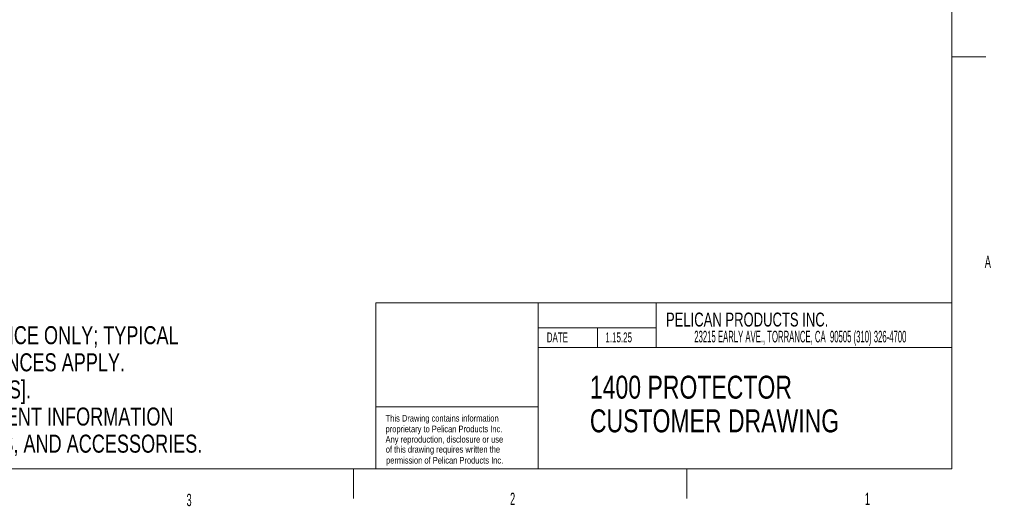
# Model space of a CAD drawing. Header units: millimetres. Extents: x 12 to 859, y 4 to 555.
# Tile 42 of 70: x 541 to 859, y 5 to 162. Entities that reach past the tile are written whole.
import ezdxf

# ---------------------------------------------------------------- set-up
doc = ezdxf.new("R2010")
doc.units = ezdxf.units.MM
doc.styles.add('SLDTEXTSTYLE0', font='TXT', dxfattribs={"width": 0.497368})
doc.styles.add('SLDTEXTSTYLE1', font='TXT', dxfattribs={"width": 0.7})
doc.styles.add('SLDTEXTSTYLE2', font='TXT', dxfattribs={"width": 0.75})
doc.styles.add('SLDTEXTSTYLE3', font='TXT', dxfattribs={"width": 0.56})
doc.styles.add('SLDTEXTSTYLE4', font='TXT', dxfattribs={"width": 0.605})

# ---------------------------------------------------------------- blocks, each defined once
blk = doc.blocks.new('SW_NOTE_0')
at = {"color": 0, "linetype": 'Continuous', "lineweight": 0, "char_height": 7.4083, "attachment_point": 1, "style": 'SLDTEXTSTYLE2'}
for s, insert in [('1400 PROTECTOR', (0, 9.55)), ('CUSTOMER DRAWING', (0, -1.33))]:
    blk.add_mtext(s, dxfattribs=dict(at, insert=insert))
blk = doc.blocks.new('SW_NOTE_0_1')
at = {"color": 0, "linetype": 'Continuous', "lineweight": 0, "attachment_point": 1, "style": 'SLDTEXTSTYLE2'}
for s, insert, char_height in [('NOTES:', (0, 7.5), 5.821), ('1.  DIMENSIONS ARE FOR REFERENCE ONLY; TYPICAL', (0, -10.02), 5.8208), ('INDUSTRY-STANDARD TOLERANCES APPLY.', (10.91, -18.78), 5.8208), ('2.  DIMENSIONS ARE IN: mm [INCHES].', (0, -27.54), 5.8208), ('3.  REFER TO PELI.COM FOR CURRENT INFORMATION', (0, -36.3), 5.8208), ('ON COLORS, CONFIGURATIONS, AND ACCESSORIES.', (10.91, -45.06), 5.8208)]:
    blk.add_mtext(s, dxfattribs=dict(at, insert=insert, char_height=char_height))

msp = doc.modelspace()

# ---------------------------------------------------------------- linework, layer by layer
at = {"color": 7, "linetype": 'Continuous', "lineweight": 18}
for p, q in [((841.62, 545.76), (841.62, 17.38)), ((841.61, 150.44), (852.59, 150.44)), ((655.59, 70.98), (841.66, 70.98)), ((655.59, 17.38), (655.59, 70.98)), ((708.01, 17.38), (708.01, 70.98)), ((746.11, 56.56), (746.11, 70.98)), ((746.11, 62.91), (708.01, 62.91)), ((727.22, 56.56), (727.22, 62.84)), ((841.62, 56.56), (708.01, 56.56)), ((708.01, 37.31), (655.59, 37.31)), ((24.14, 17.38), (841.62, 17.38)), ((648.4, 17.38), (648.4, 7.7)), ((755.97, 17.38), (755.97, 7.7))]:
    msp.add_line(p, q, dxfattribs=at)

# ---------------------------------------------------------------- block references
at = {"color": 7, "linetype": 'Continuous', "lineweight": 0}
for name, p in [('SW_NOTE_0_1', (436.55, 73.44)), ('SW_NOTE_0', (724.72, 37.87))]:
    msp.add_blockref(name, p, dxfattribs=at)

# ---------------------------------------------------------------- texts
for s, insert, char_height, attachment_point, style in [('A', (852.22, 86.21), 3.97, 1, 'SLDTEXTSTYLE3'), ('PELICAN PRODUCTS INC.', (749.28, 67.81), 4.5, 1, 'SLDTEXTSTYLE1'), ('DATE', (710.8, 61.39), 3.175, 1, 'SLDTEXTSTYLE4'), ('23215 EARLY AVE., TORRANCE, CA  90505 (310) 326-4700', (792.67, 61.93), 3.75, 2, 'SLDTEXTSTYLE0'), ('1.15.25', (729.74, 61.39), 3.175, 1, 'SLDTEXTSTYLE4'), ('This Drawing contains information', (658.77, 34.73), 2.1167, 1, 'SLDTEXTSTYLE2'), ('proprietary to Pelican Products Inc.', (658.74, 31.28), 2.1167, 1, 'SLDTEXTSTYLE2'), ('Any reproduction, disclosure or use', (658.75, 27.92), 2.1167, 1, 'SLDTEXTSTYLE2'), ('of this drawing requires written the', (658.81, 24.69), 2.1167, 1, 'SLDTEXTSTYLE2'), ('permission of Pelican Products Inc.', (658.9, 21.15), 2.1167, 1, 'SLDTEXTSTYLE2'), ('2', (698.94, 9.61), 3.97, 1, 'SLDTEXTSTYLE3'), ('1', (813.49, 9.61), 3.97, 1, 'SLDTEXTSTYLE3'), ('3', (594.48, 9.26), 3.97, 1, 'SLDTEXTSTYLE3')]:
    msp.add_mtext(s, dxfattribs=dict(at, insert=insert, char_height=char_height, attachment_point=attachment_point, style=style))

doc.saveas('drawing.dxf')
